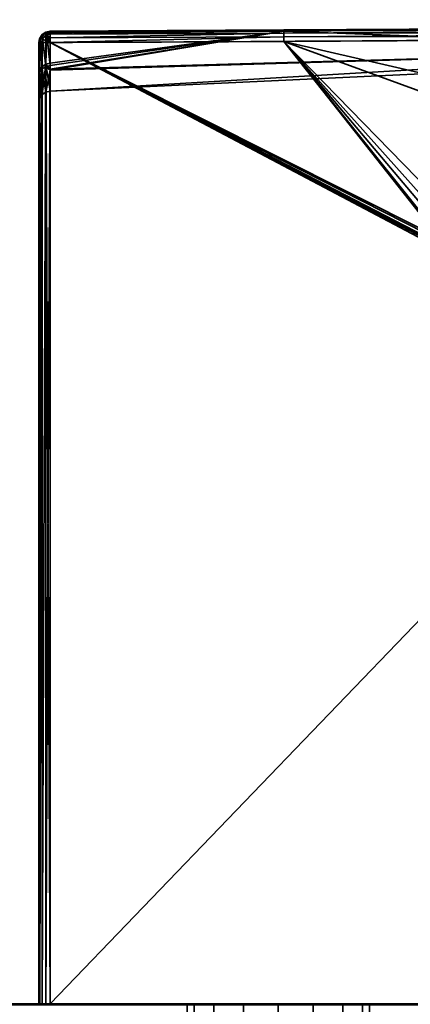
# Model space of a CAD drawing. Header units: millimetres. Extents: x -322 to 8072, y -96 to 57.
# Tile 99 of 256: x 2635 to 2652, y 11 to 54. Entities that reach past the tile are written whole.
import ezdxf

# ---------------------------------------------------------------- set-up
doc = ezdxf.new("R2010")
doc.units = ezdxf.units.MM
doc.layers.add('152', color=7, linetype='Continuous', true_color=0xffffff)

# ---------------------------------------------------------------- blocks, each defined once
blk = doc.blocks.new('UG_SURFACE_019')
at = {"layer": '152', "color": 251, "linetype": 'Continuous', "lineweight": 35}
for points in [[(2621, 11, 1000), (2671, 11, 1000), (2671, 10.962, 999.809), (2621, 10.962, 999.809)], [(2671, 11, 1050), (2621, 11, 1050), (2621, 10.962, 1050.191), (2671, 10.962, 1050.191)], [(2621, 11, 1000), (2621, 11, 1050), (2642, 11, 1032), (2642, 11, 1018)], [(2621, 11, 1000), (2643.172, 11, 1015.172), (2644.469, 11, 1014.305)], [(2621, 11, 1050), (2642.304, 11, 1033.531), (2642, 11, 1032)], [(2644.469, 11, 1014.305), (2646, 11, 1014), (2671, 11, 1000), (2621, 11, 1000)], [(2642, 11, 1018), (2642.304, 11, 1016.469), (2621, 11, 1000)], [(2621, 11, 1050), (2643.172, 11, 1034.828), (2642.304, 11, 1033.531)], [(2642.304, 11, 1016.469), (2643.172, 11, 1015.172), (2621, 11, 1000)], [(2621, 11, 1050), (2671, 11, 1050), (2646, 11, 1036), (2644.469, 11, 1035.696)], [(2644.469, 11, 1035.696), (2643.172, 11, 1034.828), (2621, 11, 1050)], [(2642, 10, 1032), (2642, 11, 1032), (2642.304, 11, 1033.531), (2642.304, 10, 1033.531)], [(2642.304, 10, 1016.469), (2642.304, 11, 1016.469), (2642, 11, 1018), (2642, 10, 1018)], [(2642, 10, 1018), (2642, 11, 1018), (2642, 11, 1032), (2642, 10, 1032)], [(2642.304, 10, 1033.531), (2642.304, 11, 1033.531), (2643.172, 11, 1034.828), (2643.172, 10, 1034.828)], [(2643.172, 10, 1015.172), (2643.172, 11, 1015.172), (2642.304, 11, 1016.469), (2642.304, 10, 1016.469)], [(2643.172, 10, 1034.828), (2643.172, 11, 1034.828), (2644.469, 11, 1035.696), (2644.469, 10, 1035.696)], [(2644.469, 10, 1014.305), (2644.469, 11, 1014.305), (2643.172, 11, 1015.172), (2643.172, 10, 1015.172)], [(2644.469, 10, 1035.696), (2644.469, 11, 1035.696), (2646, 11, 1036), (2646, 10, 1036)], [(2646, 10, 1014), (2646, 11, 1014), (2644.469, 11, 1014.305), (2644.469, 10, 1014.305)], [(2671, 11, 1000), (2646, 11, 1014), (2647.531, 11, 1014.305)], [(2647.531, 11, 1035.696), (2646, 11, 1036), (2671, 11, 1050)], [(2646, 10, 1036), (2646, 11, 1036), (2647.531, 11, 1035.696), (2647.531, 10, 1035.696)], [(2647.531, 10, 1014.305), (2647.531, 11, 1014.305), (2646, 11, 1014), (2646, 10, 1014)], [(2671, 11, 1050), (2648.829, 11, 1034.828), (2647.531, 11, 1035.696)], [(2647.531, 11, 1014.305), (2648.829, 11, 1015.172), (2671, 11, 1000)], [(2647.531, 10, 1035.696), (2647.531, 11, 1035.696), (2648.829, 11, 1034.828), (2648.829, 10, 1034.828)], [(2648.829, 10, 1015.172), (2648.829, 11, 1015.172), (2647.531, 11, 1014.305), (2647.531, 10, 1014.305)], [(2671, 11, 1000), (2648.829, 11, 1015.172), (2649.696, 11, 1016.469)], [(2649.696, 11, 1033.531), (2648.829, 11, 1034.828), (2671, 11, 1050)], [(2648.829, 10, 1034.828), (2648.829, 11, 1034.828), (2649.696, 11, 1033.531), (2649.696, 10, 1033.531)], [(2649.696, 10, 1016.469), (2649.696, 11, 1016.469), (2648.829, 11, 1015.172), (2648.829, 10, 1015.172)], [(2671, 11, 1000), (2649.696, 11, 1016.469), (2650, 11, 1018)], [(2650, 11, 1032), (2649.696, 11, 1033.531), (2671, 11, 1050)], [(2649.696, 10, 1033.531), (2649.696, 11, 1033.531), (2650, 11, 1032), (2650, 10, 1032)], [(2650, 10, 1018), (2650, 11, 1018), (2649.696, 11, 1016.469), (2649.696, 10, 1016.469)], [(2671, 11, 1050), (2671, 11, 1000), (2650, 11, 1018), (2650, 11, 1032)], [(2650, 10, 1032), (2650, 11, 1032), (2650, 11, 1018), (2650, 10, 1018)]]:
    blk.add_3dface(points, dxfattribs=at)
blk = doc.blocks.new('UG_SURFACE_020')
at = {"layer": '152', "color": 251, "linetype": 'Continuous', "lineweight": 35}
for points in [[(2667.055, 53.789, 1114.372), (2646.24, 53.697, 1114.481), (2698.499, 53.976, 1114.655)], [(2698.499, 53.904, 1114.794), (2698.499, 53.976, 1114.655), (2646.24, 53.697, 1114.481)], [(2698.499, 53.976, 1093.346), (2646.24, 53.697, 1093.519), (2667.055, 53.789, 1093.628)], [(2646.241, 53.664, 1093.322), (2646.24, 53.697, 1093.519), (2698.499, 53.976, 1093.346)], [(2698.499, 53.976, 1093.346), (2698.499, 53.904, 1093.206), (2646.241, 53.664, 1093.322)], [(2635.646, 53.458, 1114.333), (2635.808, 53.553, 1114.282), (2635.804, 52.101, 1110.924)], [(2635.804, 52.199, 1096.792), (2635.808, 53.553, 1093.718), (2635.646, 53.458, 1093.667)], [(2635.808, 53.553, 1114.282), (2635.646, 53.458, 1114.333), (2635.647, 53.498, 1114.455)], [(2635.647, 53.498, 1093.544), (2635.646, 53.458, 1093.667), (2635.808, 53.553, 1093.718)], [(2635.647, 53.498, 1114.455), (2635.808, 53.606, 1114.455), (2635.808, 53.553, 1114.282)], [(2635.664, 53.481, 1114.66), (2635.818, 53.583, 1114.66), (2635.808, 53.606, 1114.455), (2635.647, 53.498, 1114.455)], [(2635.808, 53.553, 1093.718), (2635.808, 53.606, 1093.544), (2635.647, 53.498, 1093.544)], [(2635.647, 53.498, 1093.544), (2635.808, 53.606, 1093.544), (2635.818, 53.583, 1093.34), (2635.664, 53.481, 1093.34)], [(2635.739, 53.407, 1114.837), (2635.858, 53.487, 1114.837), (2635.818, 53.583, 1114.66), (2635.664, 53.481, 1114.66)], [(2635.664, 53.481, 1093.34), (2635.818, 53.583, 1093.34), (2635.858, 53.487, 1093.163), (2635.739, 53.407, 1093.163)], [(2635.804, 52.101, 1110.924), (2635.808, 53.553, 1114.282), (2635.828, 53.557, 1114.28)], [(2635.828, 53.557, 1093.72), (2635.804, 52.199, 1096.792), (2635.993, 52.236, 1096.805)], [(2635.828, 53.557, 1093.72), (2635.808, 53.553, 1093.718), (2635.804, 52.199, 1096.792)], [(2635.993, 52.139, 1110.911), (2635.804, 52.101, 1110.924), (2635.828, 53.557, 1114.28)], [(2635.998, 53.645, 1114.46), (2635.808, 53.606, 1114.455), (2635.818, 53.583, 1114.66)], [(2635.998, 53.645, 1114.46), (2635.998, 53.643, 1114.456), (2635.808, 53.606, 1114.455)], [(2635.808, 53.606, 1093.544), (2635.998, 53.643, 1093.544), (2635.998, 53.645, 1093.54)], [(2635.818, 53.583, 1093.34), (2635.808, 53.606, 1093.544), (2635.998, 53.645, 1093.54)], [(2635.828, 53.557, 1114.28), (2635.808, 53.606, 1114.455), (2635.998, 53.643, 1114.456)], [(2635.998, 53.643, 1093.544), (2635.808, 53.606, 1093.544), (2635.828, 53.557, 1093.72)], [(2635.808, 53.606, 1114.455), (2635.828, 53.557, 1114.28), (2635.808, 53.553, 1114.282)], [(2635.808, 53.553, 1093.718), (2635.828, 53.557, 1093.72), (2635.808, 53.606, 1093.544)], [(2635.818, 53.583, 1114.66), (2635.998, 53.619, 1114.664), (2635.998, 53.645, 1114.46)], [(2635.998, 53.645, 1093.54), (2635.998, 53.619, 1093.336), (2635.818, 53.583, 1093.34)], [(2635.998, 53.619, 1114.664), (2635.818, 53.583, 1114.66), (2635.858, 53.487, 1114.837)], [(2635.858, 53.487, 1093.163), (2635.818, 53.583, 1093.34), (2635.998, 53.619, 1093.336)], [(2635.998, 53.643, 1114.456), (2635.998, 53.587, 1114.264), (2635.828, 53.557, 1114.28)], [(2635.828, 53.557, 1093.72), (2635.998, 53.587, 1093.736), (2635.998, 53.643, 1093.544)], [(2635.828, 53.557, 1114.28), (2635.998, 53.587, 1114.264), (2635.993, 52.139, 1110.911)], [(2635.993, 52.236, 1096.805), (2635.998, 53.587, 1093.736), (2635.828, 53.557, 1093.72)], [(2635.858, 53.487, 1114.837), (2635.999, 53.514, 1114.839), (2635.998, 53.619, 1114.664)], [(2635.998, 53.619, 1093.336), (2635.999, 53.514, 1093.161), (2635.858, 53.487, 1093.163)], [(2646.241, 53.649, 1093.713), (2635.992, 51.979, 1098.318), (2667.232, 52.855, 1098.436)], [(2667.232, 52.855, 1109.564), (2635.992, 51.94, 1109.69), (2646.241, 53.649, 1114.287)], [(2646.241, 53.649, 1114.287), (2635.992, 51.94, 1109.69), (2635.993, 52.139, 1110.911)], [(2635.993, 52.236, 1096.805), (2635.992, 51.979, 1098.318), (2646.241, 53.649, 1093.713)], [(2646.241, 53.649, 1093.713), (2635.998, 53.587, 1093.736), (2635.993, 52.236, 1096.805)], [(2635.993, 52.139, 1110.911), (2635.998, 53.587, 1114.264), (2646.241, 53.649, 1114.287)], [(2635.998, 53.643, 1114.456), (2646.24, 53.697, 1114.481), (2646.241, 53.649, 1114.287)], [(2635.998, 53.619, 1114.664), (2646.241, 53.664, 1114.678), (2646.24, 53.697, 1114.481)], [(2646.24, 53.697, 1114.481), (2635.998, 53.645, 1114.46), (2635.998, 53.619, 1114.664)], [(2635.998, 53.643, 1114.456), (2635.998, 53.645, 1114.46), (2646.24, 53.697, 1114.481)], [(2635.998, 53.619, 1093.336), (2635.998, 53.645, 1093.54), (2646.24, 53.697, 1093.519)], [(2646.241, 53.649, 1093.713), (2646.24, 53.697, 1093.519), (2635.998, 53.643, 1093.544)], [(2646.24, 53.697, 1093.519), (2635.998, 53.645, 1093.54), (2635.998, 53.643, 1093.544)], [(2646.24, 53.697, 1093.519), (2646.241, 53.664, 1093.322), (2635.998, 53.619, 1093.336)], [(2646.241, 53.664, 1114.678), (2635.998, 53.619, 1114.664), (2635.999, 53.514, 1114.839)], [(2635.999, 53.514, 1093.161), (2635.998, 53.619, 1093.336), (2646.241, 53.664, 1093.322)], [(2646.241, 53.649, 1114.287), (2635.998, 53.587, 1114.264), (2635.998, 53.643, 1114.456)], [(2635.998, 53.643, 1093.544), (2635.998, 53.587, 1093.736), (2646.241, 53.649, 1093.713)], [(2635.999, 53.514, 1114.839), (2646.241, 53.557, 1114.847), (2646.241, 53.664, 1114.678)], [(2646.241, 53.664, 1093.322), (2646.241, 53.557, 1093.153), (2635.999, 53.514, 1093.161)], [(2635.999, 53.348, 1114.957), (2646.242, 53.393, 1114.96), (2646.241, 53.557, 1114.847)], [(2646.241, 53.557, 1114.847), (2635.999, 53.514, 1114.839), (2635.999, 53.348, 1114.957)], [(2635.999, 53.348, 1093.043), (2635.999, 53.514, 1093.161), (2646.241, 53.557, 1093.153)], [(2646.241, 53.557, 1093.153), (2646.242, 53.393, 1093.04), (2635.999, 53.348, 1093.043)], [(2646.24, 53.697, 1114.481), (2646.241, 53.664, 1114.678), (2698.499, 53.904, 1114.794)], [(2667.055, 53.789, 1114.372), (2646.241, 53.649, 1114.287), (2646.24, 53.697, 1114.481)], [(2646.24, 53.697, 1093.519), (2646.241, 53.649, 1093.713), (2667.055, 53.789, 1093.628)], [(2698.499, 53.794, 1114.905), (2698.499, 53.904, 1114.794), (2646.241, 53.664, 1114.678)], [(2698.499, 53.904, 1093.206), (2698.499, 53.794, 1093.096), (2646.241, 53.557, 1093.153)], [(2646.241, 53.557, 1093.153), (2646.241, 53.664, 1093.322), (2698.499, 53.904, 1093.206)], [(2698.5, 53.654, 1114.976), (2698.499, 53.794, 1114.905), (2646.241, 53.557, 1114.847)], [(2646.241, 53.664, 1114.678), (2646.241, 53.557, 1114.847), (2698.499, 53.794, 1114.905)], [(2646.242, 53.393, 1093.04), (2646.241, 53.557, 1093.153), (2698.499, 53.794, 1093.096)], [(2667.232, 52.855, 1098.436), (2667.055, 53.789, 1093.628), (2646.241, 53.649, 1093.713)], [(2646.241, 53.649, 1114.287), (2667.055, 53.789, 1114.372), (2667.232, 52.855, 1109.564)], [(2646.241, 53.557, 1114.847), (2646.242, 53.393, 1114.96), (2698.5, 53.654, 1114.976)], [(2698.499, 53.794, 1093.096), (2698.5, 53.654, 1093.024), (2646.242, 53.393, 1093.04)], [(2698.5, 53.5, 1115), (2698.5, 53.654, 1114.976), (2646.242, 53.393, 1114.96)], [(2646.242, 53.393, 1093.04), (2698.5, 53.654, 1093.024), (2698.5, 53.5, 1093)], [(2635.562, 53.327, 1114.66), (2635.519, 53.229, 1114.455), (2635.5, 53.146, 1114.5)], [(2635.5, 53.146, 1114.5), (2635.526, 53.146, 1114.66), (2635.562, 53.327, 1114.66)], [(2635.562, 53.327, 1093.34), (2635.526, 53.146, 1093.34), (2635.5, 53.146, 1093.5)], [(2635.5, 53.146, 1093.5), (2635.519, 53.229, 1093.544), (2635.562, 53.327, 1093.34)], [(2635.5, 51.665, 1111.07), (2635.5, 53.146, 1114.5), (2635.519, 53.229, 1114.455)], [(2635.519, 53.229, 1093.544), (2635.5, 51.765, 1096.64), (2635.537, 51.944, 1096.702)], [(2635.519, 53.229, 1093.544), (2635.5, 53.146, 1093.5), (2635.5, 51.765, 1096.64)], [(2635.537, 51.845, 1111.01), (2635.5, 51.665, 1111.07), (2635.519, 53.229, 1114.455)], [(2635.5, 11, 1114.5), (2635.5, 53.146, 1114.5), (2635.5, 51.665, 1111.07)], [(2635.5, 51.765, 1096.64), (2635.5, 53.146, 1093.5), (2635.5, 11, 1093.5)], [(2635.5, 11, 1114.5), (2635.538, 11, 1114.691), (2635.526, 53.146, 1114.66)], [(2635.526, 53.146, 1114.66), (2635.5, 53.146, 1114.5), (2635.5, 11, 1114.5)], [(2635.5, 11, 1093.5), (2635.5, 53.146, 1093.5), (2635.526, 53.146, 1093.34)], [(2635.526, 53.146, 1093.34), (2635.538, 11, 1093.309), (2635.5, 11, 1093.5)], [(2635.562, 53.327, 1114.66), (2635.54, 53.337, 1114.455), (2635.519, 53.229, 1114.455)], [(2635.538, 53.315, 1114.41), (2635.519, 53.229, 1114.455), (2635.54, 53.337, 1114.455)], [(2635.54, 53.337, 1093.544), (2635.519, 53.229, 1093.544), (2635.538, 53.315, 1093.59)], [(2635.519, 53.229, 1093.544), (2635.54, 53.337, 1093.544), (2635.562, 53.327, 1093.34)], [(2635.519, 53.229, 1114.455), (2635.538, 53.315, 1114.41), (2635.537, 51.845, 1111.01)], [(2635.537, 51.944, 1096.702), (2635.538, 53.315, 1093.59), (2635.519, 53.229, 1093.544)], [(2635.562, 53.327, 1114.66), (2635.526, 53.146, 1114.66), (2635.543, 53.146, 1114.688)], [(2635.543, 53.146, 1093.312), (2635.526, 53.146, 1093.34), (2635.562, 53.327, 1093.34)], [(2635.538, 11, 1114.691), (2635.543, 53.146, 1114.688), (2635.526, 53.146, 1114.66)], [(2635.526, 53.146, 1093.34), (2635.543, 53.146, 1093.312), (2635.538, 11, 1093.309)], [(2635.537, 51.845, 1111.01), (2635.538, 53.315, 1114.41), (2635.55, 53.331, 1114.401)], [(2635.55, 53.331, 1093.599), (2635.537, 51.944, 1096.702), (2635.644, 52.096, 1096.756)], [(2635.55, 53.331, 1093.599), (2635.538, 53.315, 1093.59), (2635.537, 51.944, 1096.702)], [(2635.644, 51.998, 1110.959), (2635.537, 51.845, 1111.01), (2635.55, 53.331, 1114.401)], [(2635.54, 53.337, 1114.455), (2635.55, 53.331, 1114.401), (2635.538, 53.315, 1114.41)], [(2635.538, 53.315, 1093.59), (2635.55, 53.331, 1093.599), (2635.54, 53.337, 1093.544)], [(2635.631, 53.146, 1114.837), (2635.538, 11, 1114.691), (2635.646, 11, 1114.854)], [(2635.631, 53.146, 1114.837), (2635.543, 53.146, 1114.688), (2635.538, 11, 1114.691)], [(2635.538, 11, 1093.309), (2635.543, 53.146, 1093.312), (2635.631, 53.146, 1093.163)], [(2635.631, 53.146, 1093.163), (2635.646, 11, 1093.146), (2635.538, 11, 1093.309)], [(2635.55, 53.331, 1114.401), (2635.54, 53.337, 1114.455), (2635.647, 53.498, 1114.455)], [(2635.562, 53.327, 1114.66), (2635.664, 53.481, 1114.66), (2635.647, 53.498, 1114.455), (2635.54, 53.337, 1114.455)], [(2635.647, 53.498, 1093.544), (2635.54, 53.337, 1093.544), (2635.55, 53.331, 1093.599)], [(2635.54, 53.337, 1093.544), (2635.647, 53.498, 1093.544), (2635.664, 53.481, 1093.34), (2635.562, 53.327, 1093.34)], [(2635.543, 53.146, 1114.688), (2635.631, 53.146, 1114.837), (2635.659, 53.287, 1114.837), (2635.562, 53.327, 1114.66)], [(2635.562, 53.327, 1093.34), (2635.659, 53.287, 1093.163), (2635.631, 53.146, 1093.163), (2635.543, 53.146, 1093.312)], [(2635.647, 53.498, 1114.455), (2635.646, 53.458, 1114.333), (2635.55, 53.331, 1114.401)], [(2635.55, 53.331, 1093.599), (2635.646, 53.458, 1093.667), (2635.647, 53.498, 1093.544)], [(2635.55, 53.331, 1114.401), (2635.646, 53.458, 1114.333), (2635.644, 51.998, 1110.959)], [(2635.644, 52.096, 1096.756), (2635.646, 53.458, 1093.667), (2635.55, 53.331, 1093.599)], [(2635.659, 53.287, 1114.837), (2635.739, 53.407, 1114.837), (2635.664, 53.481, 1114.66), (2635.562, 53.327, 1114.66)], [(2635.562, 53.327, 1093.34), (2635.664, 53.481, 1093.34), (2635.739, 53.407, 1093.163), (2635.659, 53.287, 1093.163)], [(2635.659, 53.287, 1114.837), (2635.631, 53.146, 1114.837), (2635.649, 53.146, 1114.85)], [(2635.649, 53.146, 1093.15), (2635.631, 53.146, 1093.163), (2635.659, 53.287, 1093.163)], [(2635.646, 11, 1114.854), (2635.649, 53.146, 1114.85), (2635.631, 53.146, 1114.837)], [(2635.631, 53.146, 1093.163), (2635.649, 53.146, 1093.15), (2635.646, 11, 1093.146)], [(2635.646, 53.458, 1093.667), (2635.644, 52.096, 1096.756), (2635.804, 52.199, 1096.792)], [(2635.804, 52.101, 1110.924), (2635.644, 51.998, 1110.959), (2635.646, 53.458, 1114.333)], [(2635.798, 53.146, 1114.958), (2635.646, 11, 1114.854), (2635.809, 11, 1114.962)], [(2635.798, 53.146, 1114.958), (2635.649, 53.146, 1114.85), (2635.646, 11, 1114.854)], [(2635.646, 11, 1093.146), (2635.649, 53.146, 1093.15), (2635.798, 53.146, 1093.042)], [(2635.798, 53.146, 1093.042), (2635.809, 11, 1093.038), (2635.646, 11, 1093.146)], [(2635.649, 53.146, 1114.85), (2635.798, 53.146, 1114.958), (2635.814, 53.223, 1114.958), (2635.659, 53.287, 1114.837)], [(2635.659, 53.287, 1093.163), (2635.814, 53.223, 1093.042), (2635.798, 53.146, 1093.042), (2635.649, 53.146, 1093.15)], [(2635.814, 53.223, 1114.958), (2635.857, 53.289, 1114.958), (2635.739, 53.407, 1114.837), (2635.659, 53.287, 1114.837)], [(2635.659, 53.287, 1093.163), (2635.739, 53.407, 1093.163), (2635.857, 53.289, 1093.042), (2635.814, 53.223, 1093.042)], [(2635.857, 53.289, 1114.958), (2635.922, 53.332, 1114.958), (2635.858, 53.487, 1114.837), (2635.739, 53.407, 1114.837)], [(2635.739, 53.407, 1093.163), (2635.858, 53.487, 1093.163), (2635.922, 53.332, 1093.042), (2635.857, 53.289, 1093.042)], [(2635.814, 53.223, 1114.958), (2635.798, 53.146, 1114.958), (2635.809, 53.146, 1114.96)], [(2635.809, 53.146, 1093.04), (2635.798, 53.146, 1093.042), (2635.814, 53.223, 1093.042)], [(2635.809, 11, 1114.962), (2635.809, 53.146, 1114.96), (2635.798, 53.146, 1114.958)], [(2635.798, 53.146, 1093.042), (2635.809, 53.146, 1093.04), (2635.809, 11, 1093.038)], [(2635.809, 53.146, 1114.96), (2636, 53.146, 1115), (2635.814, 53.223, 1114.958)], [(2635.814, 53.223, 1093.042), (2636, 53.146, 1093), (2635.809, 53.146, 1093.04)], [(2636, 11, 1115), (2636, 53.146, 1115), (2635.809, 53.146, 1114.96)], [(2635.809, 53.146, 1114.96), (2635.809, 11, 1114.962), (2636, 11, 1115)], [(2635.809, 11, 1093.038), (2635.809, 53.146, 1093.04), (2636, 53.146, 1093)], [(2636, 53.146, 1093), (2636, 11, 1093), (2635.809, 11, 1093.038)], [(2636, 53.146, 1115), (2635.857, 53.289, 1114.958), (2635.814, 53.223, 1114.958)], [(2635.814, 53.223, 1093.042), (2635.857, 53.289, 1093.042), (2636, 53.146, 1093)], [(2636, 53.146, 1115), (2635.922, 53.332, 1114.958), (2635.857, 53.289, 1114.958)], [(2635.857, 53.289, 1093.042), (2635.922, 53.332, 1093.042), (2636, 53.146, 1093)], [(2635.999, 53.348, 1114.957), (2635.999, 53.514, 1114.839), (2635.858, 53.487, 1114.837)], [(2635.858, 53.487, 1093.163), (2635.999, 53.514, 1093.161), (2635.999, 53.348, 1093.043)], [(2635.858, 53.487, 1114.837), (2635.922, 53.332, 1114.958), (2635.999, 53.348, 1114.957)], [(2635.999, 53.348, 1093.043), (2635.922, 53.332, 1093.042), (2635.858, 53.487, 1093.163)], [(2635.999, 53.347, 1114.958), (2635.999, 53.348, 1114.957), (2635.922, 53.332, 1114.958)], [(2635.922, 53.332, 1093.042), (2635.999, 53.348, 1093.043), (2635.999, 53.347, 1093.042)], [(2635.922, 53.332, 1114.958), (2636, 53.146, 1115), (2635.999, 53.347, 1114.958)], [(2635.999, 53.347, 1093.042), (2636, 53.146, 1093), (2635.922, 53.332, 1093.042)], [(2646.242, 53.393, 1114.96), (2635.999, 53.347, 1114.958), (2636, 53.146, 1115)], [(2635.999, 53.348, 1114.957), (2635.999, 53.347, 1114.958), (2646.242, 53.393, 1114.96)], [(2636, 53.146, 1093), (2635.999, 53.347, 1093.042), (2646.242, 53.393, 1093.04)], [(2646.242, 53.393, 1093.04), (2635.999, 53.347, 1093.042), (2635.999, 53.348, 1093.043)], [(2636, 53.146, 1115), (2646.243, 53.197, 1115), (2646.242, 53.393, 1114.96)], [(2646.242, 53.393, 1093.04), (2646.243, 53.197, 1093), (2636, 53.146, 1093)], [(2646.243, 53.197, 1115), (2636, 53.146, 1115), (2652.506, 44.859, 1115), (2652.756, 45.082, 1115)], [(2652.689, 45.034, 1093), (2652.455, 44.787, 1093), (2636, 53.146, 1093), (2646.243, 53.197, 1093)], [(2652.316, 27.953, 1115), (2652.364, 44.489, 1115), (2636, 53.146, 1115), (2636, 11, 1115)], [(2652.364, 44.489, 1115), (2652.372, 44.58, 1115), (2636, 53.146, 1115)], [(2652.372, 44.58, 1115), (2652.396, 44.667, 1115), (2636, 53.146, 1115)], [(2652.396, 44.667, 1115), (2652.506, 44.859, 1115), (2636, 53.146, 1115)], [(2636, 11, 1093), (2636, 53.146, 1093), (2652.364, 44.489, 1093), (2652.316, 27.953, 1093)], [(2636, 53.146, 1093), (2652.379, 44.612, 1093), (2652.364, 44.489, 1093)], [(2636, 53.146, 1093), (2652.455, 44.787, 1093), (2652.379, 44.612, 1093)], [(2646.242, 53.393, 1114.96), (2646.243, 53.197, 1115), (2698.5, 53.5, 1115)], [(2698.5, 53.5, 1093), (2646.243, 53.197, 1093), (2646.242, 53.393, 1093.04)], [(2673.82, 46.841, 1115), (2706.99, 48.233, 1115), (2698.5, 53.5, 1115), (2646.243, 53.197, 1115)], [(2646.243, 53.197, 1093), (2698.5, 53.5, 1093), (2698.475, 48.234, 1093), (2665.334, 46.219, 1093)], [(2646.243, 53.197, 1115), (2653.828, 45.411, 1115), (2673.82, 46.841, 1115)], [(2646.243, 53.197, 1115), (2653.286, 45.318, 1115), (2653.828, 45.411, 1115)], [(2646.243, 53.197, 1115), (2652.756, 45.082, 1115), (2653.286, 45.318, 1115)], [(2646.243, 53.197, 1093), (2652.979, 45.205, 1093), (2652.689, 45.034, 1093)], [(2665.334, 46.219, 1093), (2653.828, 45.411, 1093), (2646.243, 53.197, 1093)], [(2653.828, 45.411, 1093), (2652.979, 45.205, 1093), (2646.243, 53.197, 1093)], [(2635.988, 51.011, 1104), (2667.301, 52.475, 1104), (2667.232, 52.855, 1098.436)], [(2635.988, 51.011, 1104), (2635.992, 51.94, 1109.69), (2667.232, 52.855, 1109.564)], [(2667.232, 52.855, 1109.564), (2667.301, 52.475, 1104), (2635.988, 51.011, 1104)], [(2667.232, 52.855, 1098.436), (2635.992, 51.979, 1098.318), (2635.988, 51.011, 1104)], [(2635.992, 51.979, 1098.318), (2635.993, 52.236, 1096.805), (2635.804, 52.199, 1096.792)], [(2667.301, 52.475, 1104), (2635.988, 51.011, 1104), (2635.988, 51.011, 1104)], [(2635.537, 50.7, 1104), (2635.537, 51.944, 1096.702), (2635.5, 51.765, 1096.64)], [(2635.5, 51.665, 1111.07), (2635.537, 51.845, 1111.01), (2635.537, 50.7, 1104)], [(2635.537, 50.7, 1104), (2635.642, 50.861, 1104), (2635.644, 52.096, 1096.756)], [(2635.644, 52.096, 1096.756), (2635.537, 51.944, 1096.702), (2635.537, 50.7, 1104)], [(2635.537, 51.845, 1111.01), (2635.644, 51.998, 1110.959), (2635.642, 50.861, 1104)], [(2635.642, 50.861, 1104), (2635.537, 50.7, 1104), (2635.537, 51.845, 1111.01)], [(2635.642, 50.861, 1104), (2635.8, 50.97, 1104), (2635.804, 52.199, 1096.792)], [(2635.804, 52.199, 1096.792), (2635.644, 52.096, 1096.756), (2635.642, 50.861, 1104)], [(2635.8, 50.97, 1104), (2635.642, 50.861, 1104), (2635.644, 51.998, 1110.959)], [(2635.644, 51.998, 1110.959), (2635.804, 52.101, 1110.924), (2635.8, 50.97, 1104)], [(2635.8, 50.97, 1104), (2635.804, 52.101, 1110.924), (2635.992, 51.94, 1109.69)], [(2635.992, 51.94, 1109.69), (2635.988, 51.011, 1104), (2635.8, 50.97, 1104)], [(2635.804, 52.199, 1096.792), (2635.988, 51.011, 1104), (2635.992, 51.979, 1098.318)], [(2635.804, 52.101, 1110.924), (2635.993, 52.139, 1110.911), (2635.992, 51.94, 1109.69)], [(2635.5, 11, 1093.5), (2635.5, 50.511, 1104), (2635.5, 51.765, 1096.64)], [(2635.5, 51.765, 1096.64), (2635.5, 50.511, 1104), (2635.537, 50.7, 1104)], [(2635.5, 51.665, 1111.07), (2635.5, 50.511, 1104), (2635.5, 11, 1093.5), (2635.5, 11, 1114.5)], [(2635.537, 50.7, 1104), (2635.5, 50.511, 1104), (2635.5, 51.665, 1111.07)], [(2636, 11, 1115), (2652.256, 11, 1115), (2652.316, 27.953, 1115)], [(2652.316, 27.953, 1093), (2652.256, 11, 1093), (2636, 11, 1093)], [(2671, 11, 1129), (2621, 11, 1129), (2621, 10.962, 1129.191), (2671, 10.962, 1129.191)], [(2621, 11, 1079), (2671, 11, 1079), (2671, 10.962, 1078.809), (2621, 10.962, 1078.809)], [(2621, 11, 1079), (2621, 11, 1129), (2635.5, 11, 1114.5), (2635.5, 11, 1093.5)], [(2621, 11, 1129), (2635.538, 11, 1114.691), (2635.5, 11, 1114.5)], [(2635.5, 11, 1093.5), (2635.538, 11, 1093.309), (2621, 11, 1079)], [(2671, 11, 1079), (2621, 11, 1079), (2636, 11, 1093), (2652.256, 11, 1093)], [(2621, 11, 1129), (2635.646, 11, 1114.854), (2635.538, 11, 1114.691)], [(2621, 11, 1079), (2635.809, 11, 1093.038), (2636, 11, 1093)], [(2635.538, 11, 1093.309), (2635.646, 11, 1093.146), (2621, 11, 1079)], [(2621, 11, 1129), (2635.809, 11, 1114.962), (2635.646, 11, 1114.854)], [(2635.646, 11, 1093.146), (2635.809, 11, 1093.038), (2621, 11, 1079)], [(2621, 11, 1129), (2671, 11, 1129), (2652.256, 11, 1115), (2636, 11, 1115)], [(2636, 11, 1115), (2635.809, 11, 1114.962), (2621, 11, 1129)]]:
    blk.add_3dface(points, dxfattribs=at)

msp = doc.modelspace()

# ---------------------------------------------------------------- linework, layer by layer
at = {"layer": '152', "color": 253, "linetype": 'Continuous', "lineweight": -3}
for p, q in [((2635.5, 11, 1114.5), (2635.5, 53.146, 1114.5)), ((2635.5, 53.146, 1093.5), (2635.5, 11, 1093.5)), ((2636, 11, 1093), (2636, 53.146, 1093)), ((2636, 53.146, 1115), (2636, 11, 1115)), ((2671, 11, 1079), (2621, 11, 1079)), ((2621, 11, 1129), (2671, 11, 1129)), ((2671, 11, 1000), (2621, 11, 1000)), ((2621, 11, 1050), (2671, 11, 1050)), ((2635.5, 11, 1114.5), (2635.5, 11, 1093.5)), ((2636, 11, 1115), (2652.256, 11, 1115)), ((2636, 11, 1093), (2652.256, 11, 1093)), ((2642, 11, 1018), (2642, 10, 1018)), ((2642, 11, 1032), (2642, 10, 1032)), ((2642, 11, 1018), (2642, 11, 1032)), ((2650, 11, 1032), (2650, 10, 1032)), ((2650, 11, 1032), (2650, 11, 1018)), ((2650, 11, 1018), (2650, 10, 1018))]:
    msp.add_line(p, q, dxfattribs=at)
at = {"layer": '152', "color": 253, "linetype": 'Continuous', "lineweight": -3, "extrusion": (2.75246e-14, -0.4722, -0.881491)}
msp.add_arc((2636, 479.419, -1007.518), 0.5, 180, 269.82, dxfattribs=at)
at = {"layer": '152', "color": 253, "linetype": 'Continuous', "lineweight": -3, "extrusion": (0, 0.4722, -0.881491)}
msp.add_arc((-2636, 563.199, -938.815), 0.5, 0, 89.82, dxfattribs=at)
at = {"layer": '152', "color": 253, "linetype": 'Continuous', "lineweight": -3, "extrusion": (-0.999994, -0.003565, 0)}
for centre, start, end in [((-43.749, 1114.5, -2636.173), 90, 208.1771), ((-43.749, 1093.5, -2636.173), 151.8229, 270)]:
    msp.add_arc(centre, 0.5, start, end, dxfattribs=at)
at = {"layer": '152', "color": 253, "linetype": 'Continuous', "lineweight": -3, "extrusion": (6.93889e-14, -1, 0)}
msp.add_arc((2636, 1093.5, -53.146), 0.5, 180, 270, dxfattribs=at)
at = {"layer": '152', "color": 253, "linetype": 'Continuous', "lineweight": -3, "extrusion": (0, 1, 0)}
for centre, radius, start, end in [((-2636, 1114.5, 53.146), 0.5, 0, 90), ((-2646, 1018, 11), 4, 180, 0), ((-2646, 1032, 11), 4, 0, 180)]:
    msp.add_arc(centre, radius, start, end, dxfattribs=at)
at = {"layer": '152', "color": 253, "linetype": 'Continuous', "lineweight": -3, "extrusion": (0, -1, 0)}
for centre, start, end in [((2636, 1114.5, -11), 90, 180), ((2636, 1093.5, -11), 180, 270)]:
    msp.add_arc(centre, 0.5, start, end, dxfattribs=at)
at = {"layer": '152', "color": 253, "linetype": 'Continuous', "lineweight": -3}
for points, knots in [([(2635.998, 53.587, 1114.264), (2646.415, 53.633, 1114.28), (2656.832, 53.74, 1114.321), (2677.665, 53.913, 1114.421), (2688.081, 53.973, 1114.474), (2708.915, 54.027, 1114.526), (2719.332, 54.074, 1114.58), (2740.166, 54.132, 1114.685), (2750.582, 54.143, 1114.73), (2760.999, 54.146, 1114.747)], [0, 0, 0, 0, 0.25, 0.25, 0.5, 0.5, 0.75, 0.75, 1, 1, 1, 1]), ([(2760.999, 54.146, 1093.253), (2750.582, 54.143, 1093.27), (2740.166, 54.132, 1093.315), (2719.332, 54.074, 1093.42), (2708.915, 54.027, 1093.474), (2688.081, 53.973, 1093.526), (2677.665, 53.913, 1093.579), (2656.832, 53.74, 1093.679), (2646.415, 53.633, 1093.72), (2635.998, 53.587, 1093.736)], [0, 0, 0, 0, 0.25, 0.25, 0.5, 0.5, 0.75, 0.75, 1, 1, 1, 1]), ([(2635.998, 53.587, 1093.736), (2635.995, 52.74, 1095.317), (2635.993, 52.092, 1097.004), (2635.989, 51.231, 1100.444), (2635.988, 51.012, 1102.2), (2635.988, 51.011, 1105.787), (2635.989, 51.229, 1107.545), (2635.993, 52.09, 1110.991), (2635.995, 52.74, 1112.683), (2635.998, 53.587, 1114.264)], [0, 0, 0, 0, 0.25, 0.25, 0.5, 0.5, 0.75, 0.75, 1, 1, 1, 1]), ([(2636, 53.146, 1093), (2646.417, 53.183, 1093), (2656.833, 53.27, 1093), (2677.666, 53.416, 1093), (2688.083, 53.473, 1093), (2719.333, 53.554, 1093), (2740.166, 53.685, 1093), (2761, 53.711, 1093)], [0, 0, 0, 0, 0.25, 0.25, 0.5, 0.5, 1, 1, 1, 1]), ([(2761, 53.711, 1115), (2740.166, 53.685, 1115), (2719.333, 53.554, 1115), (2688.083, 53.473, 1115), (2677.666, 53.416, 1115), (2656.833, 53.27, 1115), (2646.417, 53.183, 1115), (2636, 53.146, 1115)], [0, 0, 0, 0, 0.5, 0.5, 0.75, 0.75, 1, 1, 1, 1]), ([(2635.5, 53.146, 1114.5), (2635.5, 52.28, 1112.882), (2635.5, 51.616, 1111.157), (2635.5, 50.735, 1107.631), (2635.5, 50.511, 1105.832), (2635.5, 50.512, 1102.162), (2635.5, 50.736, 1100.365), (2635.5, 51.616, 1096.844), (2635.5, 52.28, 1095.118), (2635.5, 53.146, 1093.5)], [0, 0, 0, 0, 0.25, 0.25, 0.5, 0.5, 0.75, 0.75, 1, 1, 1, 1])]:
    msp.add_open_spline(points, degree=3, knots=knots, dxfattribs=at)

# ---------------------------------------------------------------- block references
for name in ['UG_SURFACE_020', 'UG_SURFACE_019']:
    msp.add_blockref(name, (0, 0), dxfattribs=at)

doc.saveas('drawing.dxf')
